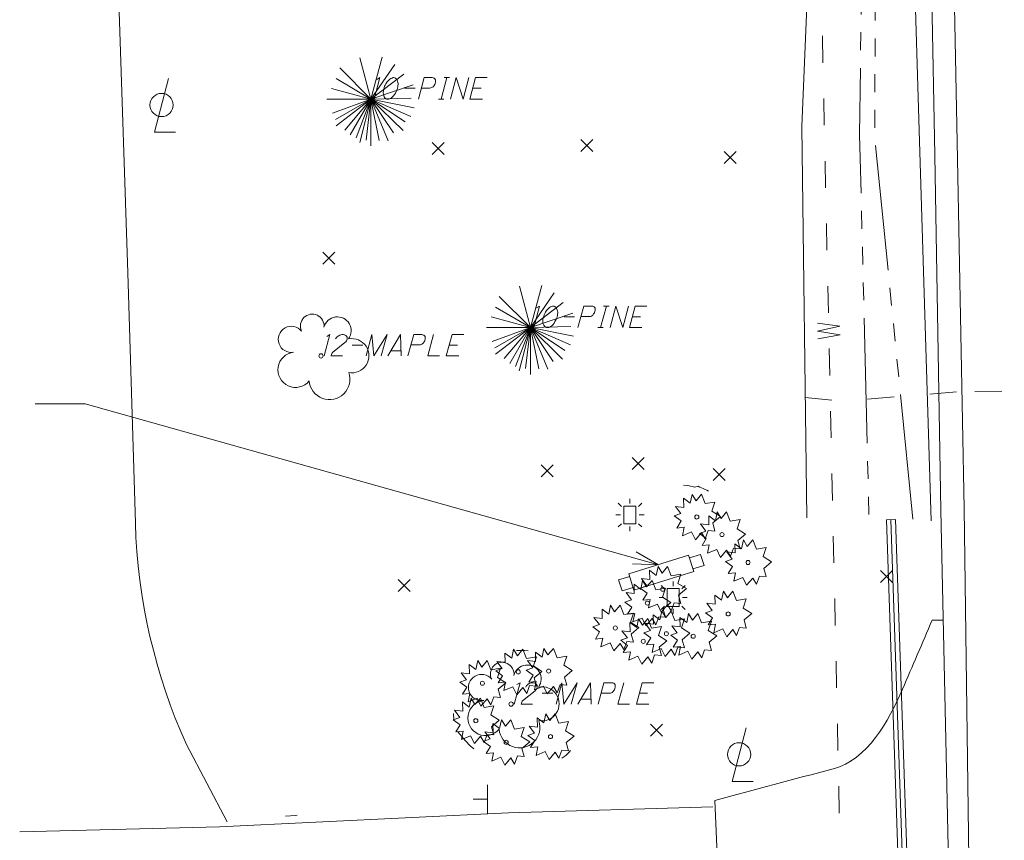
# Model space of a CAD drawing. Extents: x 2286160 to 2289356, y 637815 to 640647.
# Tile 13 of 52: x 2287267 to 2287378, y 638818 to 638910. Entities that reach past the tile are written whole.
import ezdxf

# ---------------------------------------------------------------- set-up
doc = ezdxf.new("R2010")
doc.units = 0
doc.header["$LTSCALE"] = 20
doc.header["$MEASUREMENT"] = 0
for name, pattern in [('DGN Style 1', [38.965558, 0.064835, -38.900723]), ('DGN Style 2', [64.834538, 38.900723, -25.933815]), ('DGN Style 3', [90.768354, 64.834538, -25.933815]), ('DGN Style 5', [45.384177, 19.450361, -25.933815]), ('stream', [1.4, 0.7, -0.1, 0.1, -0.1, 0.1, -0.1, 0.1, -0.1])]:
    doc.linetypes.add(name, pattern=pattern)
for name, color, linetype, lineweight, true_color in [('DR_X_Ditch', 7, 'stream', 0, 0x40e0d0), ('DR_X_Storm_Sewer', 7, 'DGN Style 5', 0, 0x87cefa), ('PV_X_Curb', 7, 'DGN Style 1', 0, 0x00ffa1), ('SN_X_Private', 7, 'Continuous', 0, 0xffd600), ('SV_X_Top_of_Bank', 7, 'DGN Style 2', 0, 0x548754), ('UT_X_Water', 7, 'Continuous', 0, 0x40e0d0)]:
    doc.layers.add(name, color=color, linetype=linetype, lineweight=lineweight, true_color=true_color)
for name, color, linetype, lineweight in [('LT_X_Poles', 2, 'Continuous', 0), ('PM_X_Edge_Line', 2, 'Continuous', 0), ('PV_X_Driveway', 7, 'DGN Style 5', 0), ('PV_X_EOP', 7, 'DGN Style 3', 0), ('PV_X_Parking_Lot', 7, 'DGN Style 5', 0), ('RD_X_Cells', 7, 'Continuous', 0), ('SN_X_Public', 3, 'Continuous', 0), ('SN_X_Text', 7, 'Continuous', 0), ('SV_X_Random_Point', 7, 'Continuous', 0), ('UT_X_Gas', 2, 'Continuous', 0), ('VG_X_Cells', 3, 'Continuous', 0), ('VG_X_Flower_Bed', 3, 'DGN Style 1', 0), ('VG_X_Text', 7, 'Continuous', 0)]:
    doc.layers.add(name, color=color, linetype=linetype, lineweight=lineweight)

# ---------------------------------------------------------------- blocks, each defined once
blk = doc.blocks.new('X_123')
at = {"layer": 'SV_X_Random_Point'}
for p, q in [((-0.067, -0.067), (0.067, 0.067)), ((-0.067, 0.067), (0.067, -0.067))]:
    blk.add_line(p, q, dxfattribs=at)
blk = doc.blocks.new('X_124')
at = {"layer": 'SV_X_Random_Point'}
for p, q in [((-0.067, -0.067), (0.067, 0.067)), ((-0.067, 0.067), (0.067, -0.067))]:
    blk.add_line(p, q, dxfattribs=at)
blk = doc.blocks.new('X_125')
at = {"layer": 'SV_X_Random_Point'}
for p, q in [((-0.067, -0.067), (0.067, 0.067)), ((-0.067, 0.067), (0.067, -0.067))]:
    blk.add_line(p, q, dxfattribs=at)
blk = doc.blocks.new('X_126')
at = {"layer": 'SV_X_Random_Point'}
for p, q in [((-0.067, -0.067), (0.067, 0.067)), ((-0.067, 0.067), (0.067, -0.067))]:
    blk.add_line(p, q, dxfattribs=at)
blk = doc.blocks.new('X_127')
at = {"layer": 'SV_X_Random_Point'}
for p, q in [((-0.067, -0.067), (0.067, 0.067)), ((-0.067, 0.067), (0.067, -0.067))]:
    blk.add_line(p, q, dxfattribs=at)
blk = doc.blocks.new('X_128')
at = {"layer": 'SV_X_Random_Point'}
for p, q in [((-0.067, -0.067), (0.067, 0.067)), ((-0.067, 0.067), (0.067, -0.067))]:
    blk.add_line(p, q, dxfattribs=at)
blk = doc.blocks.new('X_129')
at = {"layer": 'SV_X_Random_Point'}
for p, q in [((-0.067, -0.067), (0.067, 0.067)), ((-0.067, 0.067), (0.067, -0.067))]:
    blk.add_line(p, q, dxfattribs=at)
blk = doc.blocks.new('X_130')
at = {"layer": 'SV_X_Random_Point'}
for p, q in [((-0.067, -0.067), (0.067, 0.067)), ((-0.067, 0.067), (0.067, -0.067))]:
    blk.add_line(p, q, dxfattribs=at)
blk = doc.blocks.new('X_174')
at = {"layer": 'SV_X_Random_Point'}
for p, q in [((-0.067, -0.067), (0.067, 0.067)), ((-0.067, 0.067), (0.067, -0.067))]:
    blk.add_line(p, q, dxfattribs=at)
blk = doc.blocks.new('X_175')
at = {"layer": 'SV_X_Random_Point'}
for p, q in [((-0.067, -0.067), (0.067, 0.067)), ((-0.067, 0.067), (0.067, -0.067))]:
    blk.add_line(p, q, dxfattribs=at)
blk = doc.blocks.new('*U1805')
at = {"layer": 'VG_X_Text'}
for p, q in [((2287314.47, 638901.44), (2287315.11, 638903.84)), ((2287314.81, 638903.84), (2287315.42, 638903.84)), ((2287314.17, 638901.44), (2287314.77, 638901.44))]:
    blk.add_line(p, q, dxfattribs=at)
blk = doc.blocks.new('*U1806')
at = {"layer": 'VG_X_Text'}
blk.add_line((2287318.02, 638902.65), (2287318.95, 638902.65), dxfattribs=at)
at = {"layer": 'VG_X_Text', "flags": 128}
blk.add_lwpolyline([(2287319.65, 638903.84), (2287318.34, 638903.84), (2287317.7, 638901.44), (2287319.1, 638901.44)], dxfattribs=at)
blk = doc.blocks.new('*U1807')
at = {"layer": 'VG_X_Text'}
for p, q in [((2287332.32, 638875.87), (2287332.97, 638878.27)), ((2287332.66, 638878.27), (2287333.27, 638878.27)), ((2287332.02, 638875.87), (2287332.63, 638875.87))]:
    blk.add_line(p, q, dxfattribs=at)
blk = doc.blocks.new('*U1808')
at = {"layer": 'VG_X_Text'}
blk.add_line((2287335.88, 638877.08), (2287336.8, 638877.08), dxfattribs=at)
at = {"layer": 'VG_X_Text', "flags": 128}
blk.add_lwpolyline([(2287337.5, 638878.27), (2287336.2, 638878.27), (2287335.56, 638875.87), (2287336.95, 638875.87)], dxfattribs=at)
blk = doc.blocks.new('*U1809')
at = {"layer": 'VG_X_Text'}
blk.add_line((2287331.24, 638834.28), (2287330.13, 638834.28), dxfattribs=at)
at = {"layer": 'VG_X_Text', "flags": 128}
blk.add_lwpolyline([(2287329.79, 638833.72), (2287331.19, 638836.12), (2287331.28, 638833.72)], dxfattribs=at)
blk = doc.blocks.new('*U1810')
at = {"layer": 'VG_X_Text'}
blk.add_line((2287336.65, 638834.93), (2287337.57, 638834.93), dxfattribs=at)
at = {"layer": 'VG_X_Text', "flags": 128}
blk.add_lwpolyline([(2287338.27, 638836.12), (2287336.97, 638836.12), (2287336.33, 638833.72), (2287337.73, 638833.72)], dxfattribs=at)
blk = doc.blocks.new('*U1811')
at = {"layer": 'VG_X_Text'}
blk.add_line((2287309.98, 638873.25), (2287308.86, 638873.25), dxfattribs=at)
at = {"layer": 'VG_X_Text', "flags": 128}
blk.add_lwpolyline([(2287308.52, 638872.69), (2287309.92, 638875.09), (2287310.01, 638872.69)], dxfattribs=at)
blk = doc.blocks.new('*U1812')
at = {"layer": 'VG_X_Text'}
blk.add_line((2287315.38, 638873.9), (2287316.31, 638873.9), dxfattribs=at)
at = {"layer": 'VG_X_Text', "flags": 128}
blk.add_lwpolyline([(2287317.01, 638875.09), (2287315.7, 638875.09), (2287315.06, 638872.69), (2287316.46, 638872.69)], dxfattribs=at)

msp = doc.modelspace()

# ---------------------------------------------------------------- linework, layer by layer
at = {"layer": 'DR_X_Ditch', "flags": 128}
for points in [[(2287367.28, 638854.44), (2287363.01, 638897.16), (2287363.11, 638936.28), (2287362.35, 638977.11), (2287362.94, 639016.3), (2287359.87, 639057.73), (2287358.34, 639097.77), (2287361.5, 639157.48)], [(2287358.85, 639156.73), (2287356.81, 639097.67), (2287357.57, 639057.44), (2287360.84, 639016.39), (2287360.88, 638977.03), (2287361.77, 638936.35), (2287361.31, 638897.43), (2287362.36, 638854.59)]]:
    msp.add_lwpolyline(points, dxfattribs=at)
at = {"layer": 'DR_X_Storm_Sewer'}
msp.add_line((2287365.31, 638854.38), (2287364.31, 638854.34), dxfattribs=at)
at = {"layer": 'DR_X_Storm_Sewer', "flags": 128}
for points in [[(2287367.92, 638749.33), (2287364.31, 638854.34)], [(2287368.42, 638749.35), (2287364.81, 638854.36)], [(2287368.92, 638749.37), (2287365.31, 638854.38)]]:
    msp.add_lwpolyline(points, dxfattribs=at)
at = {"layer": 'LT_X_Poles', "flags": 128}
for points in [[(2287283.98, 638903.73), (2287282.41, 638897.75), (2287284.77, 638897.75)], [(2287348.6, 638831.05), (2287347.03, 638825.07), (2287349.39, 638825.07)]]:
    msp.add_lwpolyline(points, dxfattribs=at)
at = {"layer": 'LT_X_Poles'}
for centre in [(2287283.2, 638900.78), (2287347.82, 638828.1)]:
    msp.add_circle(centre, 1.3, dxfattribs=at)
at = {"layer": 'PM_X_Edge_Line', "flags": 128}
msp.add_lwpolyline([(2287364.86, 639262.14), (2287365.64, 639221.07), (2287366.4, 639180.81), (2287367.51, 639140.22), (2287368.3, 639097.48), (2287369.45, 639056.34), (2287370.12, 639016.09), (2287370.8, 638976.58), (2287371.46, 638936.48), (2287372.27, 638894.7), (2287373, 638855.63), (2287373.64, 638807.93), (2287374.33, 638763.73), (2287375.08, 638718.78), (2287375.33, 638673.69), (2287375.61, 638632.68), (2287376.13, 638587.49), (2287376.46, 638546.67), (2287376.81, 638503.82), (2287377.5, 638466.86), (2287377.45, 638424.81)], dxfattribs=at)
at = {"layer": 'PV_X_Curb', "flags": 128}
msp.add_lwpolyline([(2287297.06, 638821.19), (2287298.17, 638821.27), (2287322.03, 638822.15), (2287343.89, 638822.89), (2287344.89, 638822.92)], dxfattribs=at)
at = {"layer": 'PV_X_Driveway'}
for p, q in [((2287369.43, 638843.11), (2287370.62, 638843.13)), ((2287290.53, 638820.54), (2287285.99, 638829.19)), ((2287345.95, 638803.56), (2287345.1, 638822.95))]:
    msp.add_line(p, q, dxfattribs=at)
at = {"layer": 'PV_X_Driveway', "flags": 128}
for points in [[(2287280.27, 638853.99), (2287279.42, 638881.98), (2287278.42, 638912.36), (2287277.68, 638935.54)], [(2287344.88, 638822.24), (2287322.03, 638821.57), (2287289.67, 638819.98)]]:
    msp.add_lwpolyline(points, dxfattribs=at)
at = {"layer": 'PV_X_Driveway'}
msp.add_arc((2287345.31, 638855.92), 65.07, 181.6987, 204.2527, dxfattribs=at)
msp.add_open_spline([(2287345.1, 638822.95), (2287349.52, 638824.13), (2287353.94, 638825.31), (2287358.36, 638826.49), (2287362.16, 638827.51), (2287364.55, 638831.78), (2287366.11, 638835.39), (2287367.21, 638837.96), (2287368.32, 638840.54), (2287369.43, 638843.11)], degree=3, knots=[0, 0, 0, 0, 0.404442, 0.404442, 0.404442, 0.752454, 0.752454, 0.752454, 1, 1, 1, 1], dxfattribs=at)
at = {"layer": 'PV_X_EOP', "flags": 128}
msp.add_lwpolyline([(2287362.77, 639262.13), (2287363.56, 639221.45), (2287364.54, 639180.91), (2287365.38, 639140.22), (2287366.04, 639097.42), (2287366.85, 639056.45), (2287367.51, 639015.53), (2287368.23, 638976.63), (2287368.94, 638936.33), (2287369.74, 638895.15), (2287370.39, 638855.41), (2287371.41, 638808.37), (2287372.05, 638763.46), (2287373.28, 638718.62), (2287373.47, 638673.87), (2287373.54, 638632.64), (2287374, 638587.11), (2287374.45, 638546.92), (2287375.74, 638503.76), (2287375.89, 638466.83), (2287375.5, 638424.82)], dxfattribs=at)
at = {"layer": 'PV_X_Parking_Lot'}
msp.add_line((2287289.67, 638819.98), (2287267.32, 638819.43), dxfattribs=at)
at = {"layer": 'RD_X_Cells'}
for p, q in [((2287335.61, 638856.17), (2287335.61, 638856.7)), ((2287334.65, 638855.86), (2287334.28, 638856.23)), ((2287336.94, 638856.23), (2287336.57, 638855.86)), ((2287334.57, 638854.9), (2287334.04, 638854.9)), ((2287337.19, 638854.9), (2287336.65, 638854.9)), ((2287334.65, 638853.92), (2287334.28, 638853.55)), ((2287335.61, 638853.61), (2287335.61, 638853.08)), ((2287336.94, 638853.55), (2287336.57, 638853.92)), ((2287339.49, 638846.62), (2287339.12, 638846.99)), ((2287340.46, 638846.93), (2287340.46, 638847.46)), ((2287341.79, 638846.99), (2287341.42, 638846.62)), ((2287339.42, 638845.65), (2287338.88, 638845.65)), ((2287342.03, 638845.65), (2287341.5, 638845.65)), ((2287339.49, 638844.68), (2287339.12, 638844.3)), ((2287340.46, 638844.37), (2287340.46, 638843.84)), ((2287341.79, 638844.3), (2287341.42, 638844.68))]:
    msp.add_line(p, q, dxfattribs=at)
at = {"layer": 'RD_X_Cells', "flags": 128}
for points in [[(2287334.94, 638853.89), (2287336.28, 638853.89), (2287336.28, 638855.89), (2287334.94, 638855.89), (2287334.94, 638853.89)], [(2287339.79, 638844.65), (2287341.12, 638844.65), (2287341.12, 638846.65), (2287339.79, 638846.65), (2287339.79, 638844.65)]]:
    msp.add_lwpolyline(points, close=True, dxfattribs=at)
at = {"layer": 'SN_X_Private'}
for p, q in [((2287342.18, 638850.38), (2287335.5, 638848.31)), ((2287342.75, 638848.56), (2287342.18, 638850.38)), ((2287343.51, 638850.48), (2287342.27, 638850.09)), ((2287343.9, 638849.24), (2287343.51, 638850.48)), ((2287343.9, 638849.24), (2287342.66, 638848.85)), ((2287335.59, 638848.02), (2287334.34, 638847.63)), ((2287334.73, 638846.39), (2287334.34, 638847.63)), ((2287336.06, 638846.49), (2287335.5, 638848.31)), ((2287342.75, 638848.56), (2287336.06, 638846.49)), ((2287335.97, 638846.78), (2287334.73, 638846.39))]:
    msp.add_line(p, q, dxfattribs=at)
at = {"layer": 'SN_X_Public'}
for p, q in [((2287319.68, 638824.68), (2287319.68, 638821.48)), ((2287319.68, 638823.08), (2287318.08, 638823.08))]:
    msp.add_line(p, q, dxfattribs=at)
at = {"layer": 'SN_X_Text'}
for p in [(2287269.06, 638867.32), (2287338.79, 638849.33)]:
    msp.add_line(p, (2287274.66, 638867.32), dxfattribs=at)
at = {"layer": 'SN_X_Text', "flags": 128}
msp.add_lwpolyline([(2287336.29, 638850.76), (2287338.79, 638849.33), (2287335.91, 638849.41)], dxfattribs=at)
at = {"layer": 'SV_X_Top_of_Bank', "flags": 128}
for points in [[(2287363.84, 639161.06), (2287363.97, 639160.34), (2287364.26, 639157.46), (2287364.62, 639097.36), (2287365.04, 639057.55), (2287365.58, 639016.42), (2287366.25, 638976.85), (2287366.81, 638936.04), (2287368.02, 638896.73), (2287369.31, 638854.23)], [(2287355.42, 638854.56), (2287354.85, 638898.37), (2287356.38, 638935.89), (2287356.15, 638976.98), (2287356.64, 639016.59), (2287354.77, 639057.82), (2287352.67, 639098.13), (2287356.55, 639156.18)]]:
    msp.add_lwpolyline(points, dxfattribs=at)
at = {"layer": 'UT_X_Gas'}
for p, q in [((2287372.15, 638868.69), (2287369.16, 638868.43)), ((2287377.22, 638868.76), (2287374.22, 638868.72)), ((2287358.2, 638867.75), (2287355.22, 638868.04)), ((2287365.18, 638868.1), (2287362.19, 638867.84))]:
    msp.add_line(p, q, dxfattribs=at)
at = {"layer": 'UT_X_Water'}
for p, q in [((2287357.2, 638905.51), (2287357.14, 638908.51)), ((2287357.36, 638898.51), (2287357.29, 638901.51)), ((2287357.51, 638891.51), (2287357.44, 638894.51)), ((2287357.66, 638884.52), (2287357.6, 638887.52)), ((2287357.82, 638877.52), (2287357.75, 638880.52)), ((2287357.97, 638870.52), (2287357.9, 638873.52)), ((2287358.12, 638863.52), (2287358.06, 638866.52)), ((2287358.28, 638856.52), (2287358.21, 638859.52)), ((2287358.43, 638849.52), (2287358.36, 638852.52)), ((2287358.58, 638842.53), (2287358.52, 638845.53)), ((2287358.74, 638835.53), (2287358.67, 638838.53)), ((2287358.89, 638828.53), (2287358.83, 638831.53)), ((2287359.04, 638821.53), (2287358.98, 638824.53))]:
    msp.add_line(p, q, dxfattribs=at)
at = {"layer": 'UT_X_Water', "flags": 128}
msp.add_lwpolyline([(2287356.63, 638874.62), (2287359.12, 638875.04), (2287356.61, 638875.48), (2287359.1, 638876.03), (2287356.59, 638876.37)], dxfattribs=at)
at = {"layer": 'VG_X_Cells'}
for p, q in [((2287306.63, 638901.44), (2287305.4, 638906.06)), ((2287306.63, 638901.44), (2287307.89, 638906.14)), ((2287306.63, 638901.44), (2287303.14, 638904.93)), ((2287306.63, 638901.44), (2287309.29, 638905.33)), ((2287306.63, 638901.44), (2287302.72, 638903.74)), ((2287306.63, 638901.44), (2287310.29, 638904.25)), ((2287306.63, 638901.44), (2287302.22, 638902.63)), ((2287306.63, 638901.44), (2287311.37, 638903.05)), ((2287306.63, 638901.44), (2287311.14, 638901.53)), ((2287301.69, 638901.44), (2287306.63, 638901.44)), ((2287306.63, 638901.44), (2287302.34, 638899.88)), ((2287306.63, 638901.44), (2287302.65, 638899.16)), ((2287306.63, 638901.44), (2287302.72, 638898.45)), ((2287306.63, 638901.44), (2287303.69, 638897.98)), ((2287306.63, 638901.44), (2287304.31, 638897.43)), ((2287306.63, 638901.44), (2287304.96, 638897.1)), ((2287306.63, 638901.44), (2287305.37, 638896.59)), ((2287306.63, 638901.44), (2287306.09, 638896.85)), ((2287306.63, 638896.2), (2287306.63, 638901.44)), ((2287306.63, 638901.44), (2287307.55, 638896.81)), ((2287306.63, 638901.44), (2287308.56, 638896.77)), ((2287306.63, 638901.44), (2287309.17, 638897.65)), ((2287306.63, 638901.44), (2287310.22, 638897.92)), ((2287306.63, 638901.44), (2287310.45, 638898.89)), ((2287306.63, 638901.44), (2287311.1, 638899.5)), ((2287306.63, 638901.44), (2287311.46, 638900.48)), ((2287324.48, 638875.87), (2287325.74, 638880.57)), ((2287324.48, 638875.87), (2287323.25, 638880.49)), ((2287324.48, 638875.87), (2287327.14, 638879.76)), ((2287324.48, 638875.87), (2287320.99, 638879.36)), ((2287324.48, 638875.87), (2287328.14, 638878.68)), ((2287324.48, 638875.87), (2287320.58, 638878.17)), ((2287324.48, 638875.87), (2287329.22, 638877.48)), ((2287324.48, 638875.87), (2287320.07, 638877.06)), ((2287319.55, 638875.87), (2287324.48, 638875.87)), ((2287324.48, 638875.87), (2287320.19, 638874.31)), ((2287324.48, 638875.87), (2287320.5, 638873.59)), ((2287324.48, 638875.87), (2287320.58, 638872.88)), ((2287324.48, 638875.87), (2287321.54, 638872.41)), ((2287324.48, 638875.87), (2287322.17, 638871.86)), ((2287324.48, 638875.87), (2287322.82, 638871.53)), ((2287324.48, 638875.87), (2287323.22, 638871.02)), ((2287324.48, 638875.87), (2287323.94, 638871.28)), ((2287324.48, 638875.87), (2287328.99, 638875.97)), ((2287324.48, 638870.63), (2287324.48, 638875.87)), ((2287324.48, 638875.87), (2287325.41, 638871.24)), ((2287324.48, 638875.87), (2287326.42, 638871.21)), ((2287324.48, 638875.87), (2287327.02, 638872.08)), ((2287324.48, 638875.87), (2287328.07, 638872.35)), ((2287324.48, 638875.87), (2287328.31, 638873.32)), ((2287324.48, 638875.87), (2287328.95, 638873.93)), ((2287324.48, 638875.87), (2287329.31, 638874.92))]:
    msp.add_line(p, q, dxfattribs=at)
at = {"layer": 'VG_X_Cells', "flags": 128}
for points in [[(2287343.01, 638856.48), (2287343.62, 638857.21), (2287344.03, 638856.16), (2287345.12, 638856.34), (2287344.78, 638855.33), (2287345.73, 638854.73), (2287344.87, 638854), (2287345.12, 638853.08), (2287344.37, 638853.15), (2287344.04, 638852.24), (2287343.62, 638852.93), (2287342.94, 638852.11), (2287342.51, 638853), (2287341.49, 638852.57), (2287341.68, 638853.51), (2287340.87, 638853.43), (2287341.34, 638854.22), (2287340.57, 638854.79), (2287341.31, 638855.05), (2287340.71, 638855.85), (2287341.64, 638855.74), (2287341.61, 638856.78), (2287342.36, 638856.21), (2287342.57, 638857.2), (2287343.01, 638856.48)], [(2287345.82, 638854.51), (2287346.43, 638855.24), (2287346.84, 638854.19), (2287347.93, 638854.37), (2287347.6, 638853.36), (2287348.54, 638852.76), (2287347.68, 638852.03), (2287347.93, 638851.12), (2287347.18, 638851.18), (2287346.86, 638850.27), (2287346.43, 638850.96), (2287345.75, 638850.15), (2287345.32, 638851.03), (2287344.3, 638850.6), (2287344.49, 638851.54), (2287343.68, 638851.46), (2287344.15, 638852.25), (2287343.39, 638852.82), (2287344.12, 638853.08), (2287343.52, 638853.89), (2287344.45, 638853.78), (2287344.42, 638854.81), (2287345.17, 638854.25), (2287345.38, 638855.23), (2287345.82, 638854.51)], [(2287348.74, 638851.38), (2287349.35, 638852.11), (2287349.76, 638851.06), (2287350.85, 638851.24), (2287350.52, 638850.23), (2287351.46, 638849.63), (2287350.6, 638848.9), (2287350.85, 638847.99), (2287350.1, 638848.05), (2287349.78, 638847.14), (2287349.35, 638847.83), (2287348.67, 638847.02), (2287348.24, 638847.9), (2287347.22, 638847.47), (2287347.41, 638848.41), (2287346.6, 638848.33), (2287347.07, 638849.12), (2287346.31, 638849.69), (2287347.04, 638849.95), (2287346.44, 638850.76), (2287347.37, 638850.65), (2287347.34, 638851.68), (2287348.09, 638851.12), (2287348.3, 638852.1), (2287348.74, 638851.38)], [(2287339.2, 638848.39), (2287339.8, 638849.13), (2287340.22, 638848.07), (2287341.31, 638848.25), (2287340.97, 638847.24), (2287341.92, 638846.65), (2287341.06, 638845.91), (2287341.31, 638845), (2287340.56, 638845.07), (2287340.23, 638844.15), (2287339.8, 638844.85), (2287339.12, 638844.03), (2287338.7, 638844.92), (2287337.68, 638844.49), (2287337.87, 638845.43), (2287337.06, 638845.34), (2287337.53, 638846.13), (2287336.76, 638846.7), (2287337.5, 638846.97), (2287336.89, 638847.77), (2287337.82, 638847.66), (2287337.79, 638848.7), (2287338.55, 638848.13), (2287338.75, 638849.11), (2287339.2, 638848.39)], [(2287337.48, 638846.84), (2287338.08, 638847.57), (2287338.5, 638846.52), (2287339.59, 638846.7), (2287339.25, 638845.69), (2287340.19, 638845.09), (2287339.34, 638844.36), (2287339.59, 638843.44), (2287338.83, 638843.51), (2287338.51, 638842.6), (2287338.08, 638843.29), (2287337.4, 638842.47), (2287336.97, 638843.36), (2287335.95, 638842.93), (2287336.15, 638843.87), (2287335.33, 638843.79), (2287335.81, 638844.58), (2287335.04, 638845.15), (2287335.78, 638845.41), (2287335.17, 638846.21), (2287336.1, 638846.1), (2287336.07, 638847.14), (2287336.83, 638846.57), (2287337.03, 638847.56), (2287337.48, 638846.84)], [(2287346.52, 638845.63), (2287347.12, 638846.36), (2287347.54, 638845.31), (2287348.63, 638845.49), (2287348.29, 638844.48), (2287349.24, 638843.88), (2287348.38, 638843.15), (2287348.63, 638842.24), (2287347.88, 638842.3), (2287347.55, 638841.39), (2287347.12, 638842.08), (2287346.45, 638841.27), (2287346.02, 638842.15), (2287345, 638841.72), (2287345.19, 638842.66), (2287344.38, 638842.58), (2287344.85, 638843.37), (2287344.08, 638843.94), (2287344.82, 638844.2), (2287344.21, 638845.01), (2287345.15, 638844.9), (2287345.12, 638845.93), (2287345.87, 638845.37), (2287346.08, 638846.35), (2287346.52, 638845.63)], [(2287333.89, 638844.05), (2287334.5, 638844.79), (2287334.91, 638843.74), (2287336, 638843.92), (2287335.66, 638842.9), (2287336.61, 638842.31), (2287335.75, 638841.57), (2287336, 638840.66), (2287335.25, 638840.73), (2287334.92, 638839.82), (2287334.5, 638840.51), (2287333.82, 638839.69), (2287333.39, 638840.58), (2287332.37, 638840.15), (2287332.56, 638841.09), (2287331.75, 638841.01), (2287332.22, 638841.8), (2287331.45, 638842.36), (2287332.19, 638842.63), (2287331.58, 638843.43), (2287332.52, 638843.32), (2287332.49, 638844.36), (2287333.24, 638843.79), (2287333.45, 638844.78), (2287333.89, 638844.05)], [(2287337.02, 638842.56), (2287337.62, 638843.29), (2287338.04, 638842.24), (2287339.13, 638842.42), (2287338.79, 638841.41), (2287339.73, 638840.81), (2287338.88, 638840.08), (2287339.13, 638839.17), (2287338.37, 638839.23), (2287338.05, 638838.32), (2287337.62, 638839.01), (2287336.94, 638838.2), (2287336.51, 638839.08), (2287335.49, 638838.65), (2287335.69, 638839.59), (2287334.87, 638839.51), (2287335.35, 638840.3), (2287334.58, 638840.87), (2287335.32, 638841.13), (2287334.71, 638841.94), (2287335.64, 638841.83), (2287335.61, 638842.86), (2287336.37, 638842.3), (2287336.57, 638843.28), (2287337.02, 638842.56)], [(2287339.61, 638843.41), (2287340.21, 638844.14), (2287340.63, 638843.09), (2287341.72, 638843.27), (2287341.38, 638842.26), (2287342.33, 638841.66), (2287341.47, 638840.93), (2287341.72, 638840.01), (2287340.97, 638840.08), (2287340.64, 638839.17), (2287340.21, 638839.86), (2287339.54, 638839.04), (2287339.11, 638839.93), (2287338.09, 638839.5), (2287338.28, 638840.44), (2287337.47, 638840.36), (2287337.94, 638841.15), (2287337.17, 638841.72), (2287337.91, 638841.98), (2287337.3, 638842.78), (2287338.24, 638842.67), (2287338.21, 638843.71), (2287338.96, 638843.14), (2287339.17, 638844.13), (2287339.61, 638843.41)], [(2287342.61, 638843.13), (2287343.21, 638843.86), (2287343.63, 638842.81), (2287344.72, 638842.99), (2287344.38, 638841.98), (2287345.32, 638841.38), (2287344.47, 638840.65), (2287344.72, 638839.73), (2287343.96, 638839.8), (2287343.64, 638838.89), (2287343.21, 638839.58), (2287342.53, 638838.76), (2287342.1, 638839.65), (2287341.08, 638839.22), (2287341.28, 638840.16), (2287340.46, 638840.08), (2287340.94, 638840.87), (2287340.17, 638841.44), (2287340.91, 638841.7), (2287340.3, 638842.5), (2287341.23, 638842.39), (2287341.2, 638843.43), (2287341.96, 638842.86), (2287342.16, 638843.85), (2287342.61, 638843.13)], [(2287323.02, 638839.14), (2287323.63, 638839.87), (2287324.04, 638838.82), (2287325.14, 638839), (2287324.8, 638837.99), (2287325.74, 638837.39), (2287324.89, 638836.66), (2287325.14, 638835.74), (2287324.38, 638835.81), (2287324.06, 638834.9), (2287323.63, 638835.59), (2287322.95, 638834.77), (2287322.52, 638835.66), (2287321.5, 638835.23), (2287321.69, 638836.17), (2287320.88, 638836.09), (2287321.36, 638836.88), (2287320.59, 638837.45), (2287321.33, 638837.71), (2287320.72, 638838.51), (2287321.65, 638838.4), (2287321.62, 638839.44), (2287322.38, 638838.87), (2287322.58, 638839.86), (2287323.02, 638839.14)], [(2287326.44, 638839.23), (2287327.04, 638839.96), (2287327.46, 638838.91), (2287328.55, 638839.09), (2287328.21, 638838.08), (2287329.16, 638837.48), (2287328.3, 638836.75), (2287328.55, 638835.83), (2287327.8, 638835.9), (2287327.47, 638834.99), (2287327.04, 638835.68), (2287326.36, 638834.86), (2287325.94, 638835.75), (2287324.92, 638835.32), (2287325.11, 638836.26), (2287324.3, 638836.18), (2287324.77, 638836.97), (2287324, 638837.54), (2287324.74, 638837.8), (2287324.13, 638838.6), (2287325.06, 638838.49), (2287325.03, 638839.53), (2287325.79, 638838.96), (2287325.99, 638839.95), (2287326.44, 638839.23)], [(2287319.02, 638837.86), (2287319.62, 638838.6), (2287320.04, 638837.55), (2287321.13, 638837.73), (2287320.79, 638836.71), (2287321.74, 638836.12), (2287320.88, 638835.39), (2287321.13, 638834.47), (2287320.38, 638834.54), (2287320.05, 638833.63), (2287319.62, 638834.32), (2287318.94, 638833.5), (2287318.52, 638834.39), (2287317.5, 638833.96), (2287317.69, 638834.9), (2287316.88, 638834.82), (2287317.35, 638835.61), (2287316.58, 638836.17), (2287317.32, 638836.44), (2287316.71, 638837.24), (2287317.64, 638837.13), (2287317.61, 638838.17), (2287318.37, 638837.6), (2287318.57, 638838.59), (2287319.02, 638837.86)], [(2287318.27, 638833.67), (2287318.88, 638834.4), (2287319.29, 638833.35), (2287320.38, 638833.53), (2287320.04, 638832.52), (2287320.99, 638831.92), (2287320.13, 638831.19), (2287320.38, 638830.27), (2287319.63, 638830.34), (2287319.3, 638829.43), (2287318.88, 638830.12), (2287318.2, 638829.3), (2287317.77, 638830.19), (2287316.75, 638829.76), (2287316.94, 638830.7), (2287316.13, 638830.62), (2287316.6, 638831.41), (2287315.83, 638831.98), (2287316.57, 638832.24), (2287315.97, 638833.04), (2287316.9, 638832.93), (2287316.87, 638833.97), (2287317.62, 638833.4), (2287317.83, 638834.39), (2287318.27, 638833.67)], [(2287326.63, 638831.9), (2287327.24, 638832.63), (2287327.65, 638831.58), (2287328.74, 638831.76), (2287328.41, 638830.75), (2287329.35, 638830.15), (2287328.49, 638829.42), (2287328.74, 638828.5), (2287327.99, 638828.57), (2287327.67, 638827.66), (2287327.24, 638828.35), (2287326.56, 638827.53), (2287326.13, 638828.42), (2287325.11, 638827.99), (2287325.3, 638828.93), (2287324.49, 638828.85), (2287324.96, 638829.64), (2287324.2, 638830.21), (2287324.93, 638830.47), (2287324.33, 638831.27), (2287325.26, 638831.16), (2287325.23, 638832.2), (2287325.98, 638831.63), (2287326.19, 638832.62), (2287326.63, 638831.9)], [(2287321.67, 638831.24), (2287322.28, 638831.98), (2287322.69, 638830.93), (2287323.78, 638831.11), (2287323.44, 638830.09), (2287324.39, 638829.5), (2287323.53, 638828.77), (2287323.78, 638827.85), (2287323.03, 638827.92), (2287322.7, 638827.01), (2287322.28, 638827.7), (2287321.6, 638826.88), (2287321.17, 638827.77), (2287320.15, 638827.34), (2287320.34, 638828.28), (2287319.53, 638828.2), (2287320, 638828.99), (2287319.23, 638829.55), (2287319.97, 638829.82), (2287319.37, 638830.62), (2287320.3, 638830.51), (2287320.27, 638831.55), (2287321.02, 638830.98), (2287321.23, 638831.97), (2287321.67, 638831.24)]]:
    msp.add_lwpolyline(points, dxfattribs=at)
at = {"layer": 'VG_X_Cells'}
for centre, radius in [((2287301.04, 638872.69), 0.24), ((2287343.09, 638854.67), 0.23), ((2287345.91, 638852.7), 0.23), ((2287348.83, 638849.57), 0.23), ((2287339.28, 638846.58), 0.23), ((2287337.56, 638845.03), 0.23), ((2287346.6, 638843.82), 0.23), ((2287333.97, 638842.24), 0.23), ((2287337.1, 638840.75), 0.23), ((2287339.69, 638841.6), 0.23), ((2287342.69, 638841.32), 0.23), ((2287326.52, 638837.42), 0.23), ((2287323.11, 638837.33), 0.23), ((2287319.1, 638836.06), 0.23), ((2287322.31, 638833.72), 0.24), ((2287318.36, 638831.86), 0.23), ((2287326.72, 638830.09), 0.23), ((2287321.76, 638829.44), 0.23)]:
    msp.add_circle(centre, radius, dxfattribs=at)
for centre, radius, start, end in [((2287300.06, 638876.06), 1.32, 354.0047, 205.9741), ((2287302.87, 638875.52), 1.55, 323.83, 165.0376), ((2287297.73, 638874.55), 1.47, 39.0625, 279.5412), ((2287304.5, 638872.72), 1.91, 259.1453, 101.4596), ((2287298.19, 638871.14), 1.97, 96.1722, 320.5737), ((2287301.99, 638870.08), 2.28, 184.9476, 19.4572), ((2287321.32, 638837.08), 1.32, 354.0047, 205.9741), ((2287324.13, 638836.55), 1.55, 323.83, 165.0376), ((2287319, 638835.58), 1.47, 39.0625, 279.5412), ((2287325.77, 638833.75), 1.91, 259.1453, 101.4596), ((2287319.45, 638832.17), 1.97, 96.1722, 320.5737), ((2287323.25, 638831.11), 2.28, 184.9476, 19.4572)]:
    msp.add_arc(centre, radius, start, end, dxfattribs=at)
at = {"layer": 'VG_X_Flower_Bed'}
for p, q in [((2287342.87, 638858.02), (2287343.24, 638858.11)), ((2287342.87, 638858.02), (2287343.24, 638858.11)), ((2287315.92, 638831.98), (2287315.87, 638832.66))]:
    msp.add_line(p, q, dxfattribs=at)
at = {"layer": 'VG_X_Flower_Bed', "flags": 128}
msp.add_lwpolyline([(2287317.2, 638829.61), (2287316.28, 638830.71), (2287315.92, 638831.98)], dxfattribs=at)
at = {"layer": 'VG_X_Flower_Bed'}
for centre, radius, start, end in [((2287340.19, 638846.5), 11.83, 76.9051, 138.093), ((2287340.19, 638846.5), 11.83, 76.9051, 138.093), ((2287323.31, 638832.29), 7.44, 83.0467, 177.1611), ((2287324.11, 638833.04), 6.64, 305.8724, 89.2116), ((2287323.88, 638835.74), 9.07, 222.5437, 297.0231)]:
    msp.add_arc(centre, radius, start, end, dxfattribs=at)
msp.add_open_spline([(2287343.24, 638858.11), (2287344.27, 638857.63), (2287345.3, 638857.15), (2287346.32, 638856.67), (2287347.75, 638856), (2287348.79, 638854.53), (2287349.58, 638853.23), (2287351.35, 638850.3), (2287350.95, 638845.71), (2287348.06, 638842.66), (2287345.64, 638840.11), (2287343, 638838.66), (2287340.21, 638838.4), (2287336.88, 638838.08), (2287333.28, 638839.05), (2287329.96, 638841.32), (2287328.35, 638842.43), (2287327.2, 638843.68), (2287326.55, 638845.23), (2287325.84, 638846.89), (2287326.05, 638849.46), (2287327.41, 638850.72), (2287328.74, 638851.95), (2287330.06, 638853.18), (2287331.39, 638854.4)], degree=3, knots=[0, 0, 0, 0, 0.062275, 0.062275, 0.062275, 0.149076, 0.149076, 0.149076, 0.344682, 0.344682, 0.344682, 0.508502, 0.508502, 0.508502, 0.703711, 0.703711, 0.703711, 0.798828, 0.798828, 0.798828, 0.900756, 0.900756, 0.900756, 1, 1, 1, 1], dxfattribs=at)
msp.add_open_spline([(2287343.24, 638858.11), (2287344.27, 638857.63), (2287345.3, 638857.15), (2287346.32, 638856.67), (2287347.75, 638856), (2287348.79, 638854.53), (2287349.58, 638853.23), (2287351.35, 638850.3), (2287350.95, 638845.71), (2287348.06, 638842.66), (2287345.64, 638840.11), (2287343, 638838.66), (2287340.21, 638838.4), (2287336.88, 638838.08), (2287333.28, 638839.05), (2287329.96, 638841.32), (2287328.35, 638842.43), (2287327.2, 638843.68), (2287326.55, 638845.23), (2287325.84, 638846.89), (2287326.05, 638849.46), (2287327.41, 638850.72), (2287328.74, 638851.95), (2287330.06, 638853.18), (2287331.39, 638854.4)], degree=3, knots=[0, 0, 0, 0, 0.062275, 0.062275, 0.062275, 0.149076, 0.149076, 0.149076, 0.344682, 0.344682, 0.344682, 0.508502, 0.508502, 0.508502, 0.703711, 0.703711, 0.703711, 0.798828, 0.798828, 0.798828, 0.900756, 0.900756, 0.900756, 1, 1, 1, 1], dxfattribs=at)
at = {"layer": 'VG_X_Text'}
for p, q in [((2287310.39, 638902.65), (2287311.56, 638902.65)), ((2287328.24, 638877.08), (2287329.41, 638877.08)), ((2287304.53, 638873.9), (2287305.71, 638873.9)), ((2287325.8, 638834.93), (2287326.97, 638834.93))]:
    msp.add_line(p, q, dxfattribs=at)
at = {"layer": 'VG_X_Text', "flags": 128}
for points in [[(2287306.99, 638901.44), (2287307.63, 638903.84), (2287307.28, 638903.64)], [(2287309.16, 638903.84), (2287309.2, 638903.84), (2287309.27, 638903.82), (2287309.37, 638903.79), (2287309.48, 638903.69), (2287309.56, 638903.58), (2287309.65, 638903.31), (2287309.67, 638903.18), (2287309.65, 638902.84), (2287309.6, 638902.61), (2287309.58, 638902.54), (2287309.5, 638902.35), (2287309.37, 638902.1), (2287309.27, 638901.95), (2287309.16, 638901.8), (2287309.01, 638901.65), (2287308.9, 638901.56), (2287308.78, 638901.5), (2287308.69, 638901.46), (2287308.59, 638901.44), (2287308.42, 638901.44), (2287308.31, 638901.48), (2287308.18, 638901.59), (2287308.1, 638901.69), (2287308.03, 638901.95), (2287308.01, 638902.18), (2287308.03, 638902.37), (2287308.1, 638902.71), (2287308.16, 638902.88), (2287308.22, 638903.01), (2287308.29, 638903.16), (2287308.42, 638903.35), (2287308.52, 638903.46), (2287308.59, 638903.54), (2287308.67, 638903.61), (2287308.75, 638903.67), (2287308.86, 638903.75), (2287308.99, 638903.8), (2287309.1, 638903.84), (2287309.16, 638903.84)], [(2287311.94, 638901.44), (2287312.58, 638903.84), (2287313.49, 638903.84), (2287313.58, 638903.82), (2287313.7, 638903.79), (2287313.75, 638903.75), (2287313.79, 638903.71), (2287313.85, 638903.61), (2287313.87, 638903.52), (2287313.87, 638903.37), (2287313.81, 638903.14), (2287313.77, 638903.07), (2287313.7, 638902.95), (2287313.6, 638902.82), (2287313.51, 638902.76), (2287313.43, 638902.73), (2287313.34, 638902.69), (2287313.17, 638902.67), (2287312.26, 638902.67)], [(2287315.53, 638901.44), (2287316.17, 638903.84), (2287316.95, 638901.44), (2287317.59, 638903.84)], [(2287324.85, 638875.87), (2287325.48, 638878.27), (2287325.14, 638878.07)], [(2287327.01, 638878.27), (2287327.05, 638878.27), (2287327.13, 638878.25), (2287327.22, 638878.22), (2287327.34, 638878.12), (2287327.41, 638878.01), (2287327.51, 638877.74), (2287327.53, 638877.61), (2287327.51, 638877.27), (2287327.45, 638877.05), (2287327.43, 638876.97), (2287327.36, 638876.78), (2287327.22, 638876.54), (2287327.13, 638876.38), (2287327.01, 638876.23), (2287326.86, 638876.08), (2287326.75, 638875.99), (2287326.64, 638875.93), (2287326.54, 638875.89), (2287326.45, 638875.87), (2287326.28, 638875.87), (2287326.16, 638875.91), (2287326.03, 638876.03), (2287325.96, 638876.12), (2287325.88, 638876.38), (2287325.86, 638876.61), (2287325.88, 638876.8), (2287325.96, 638877.14), (2287326.01, 638877.31), (2287326.07, 638877.44), (2287326.15, 638877.59), (2287326.28, 638877.78), (2287326.37, 638877.9), (2287326.45, 638877.97), (2287326.52, 638878.05), (2287326.6, 638878.1), (2287326.71, 638878.18), (2287326.84, 638878.24), (2287326.96, 638878.27), (2287327.01, 638878.27)], [(2287329.79, 638875.87), (2287330.44, 638878.27), (2287331.34, 638878.27), (2287331.44, 638878.25), (2287331.55, 638878.22), (2287331.61, 638878.18), (2287331.64, 638878.14), (2287331.7, 638878.05), (2287331.72, 638877.95), (2287331.72, 638877.8), (2287331.66, 638877.57), (2287331.63, 638877.5), (2287331.55, 638877.39), (2287331.46, 638877.25), (2287331.36, 638877.2), (2287331.29, 638877.16), (2287331.19, 638877.12), (2287331.02, 638877.1), (2287330.11, 638877.1)], [(2287333.38, 638875.87), (2287334.03, 638878.27), (2287334.8, 638875.87), (2287335.44, 638878.27)], [(2287301.4, 638872.69), (2287302.04, 638875.09), (2287301.69, 638874.88)], [(2287302.68, 638874.6), (2287302.78, 638874.77), (2287302.83, 638874.82), (2287302.95, 638874.92), (2287303.14, 638875.03), (2287303.27, 638875.07), (2287303.4, 638875.09), (2287303.51, 638875.09), (2287303.63, 638875.07), (2287303.68, 638875.05), (2287303.8, 638874.99), (2287303.89, 638874.9), (2287303.95, 638874.8), (2287303.97, 638874.69), (2287303.97, 638874.56), (2287303.93, 638874.46), (2287303.89, 638874.37), (2287303.8, 638874.26), (2287303.72, 638874.18), (2287302.32, 638873.07), (2287302.29, 638873.01), (2287302.25, 638872.95), (2287302.23, 638872.91), (2287302.17, 638872.69), (2287303.46, 638872.69)], [(2287306.08, 638872.69), (2287306.73, 638875.09), (2287306.95, 638872.69), (2287308.43, 638875.09), (2287307.78, 638872.69)], [(2287310.77, 638872.69), (2287311.41, 638875.09), (2287312.32, 638875.09), (2287312.41, 638875.07), (2287312.53, 638875.03), (2287312.58, 638874.99), (2287312.62, 638874.96), (2287312.68, 638874.86), (2287312.7, 638874.77), (2287312.7, 638874.62), (2287312.64, 638874.39), (2287312.6, 638874.31), (2287312.53, 638874.2), (2287312.43, 638874.07), (2287312.34, 638874.01), (2287312.26, 638873.97), (2287312.17, 638873.94), (2287312, 638873.92), (2287311.09, 638873.92)], [(2287313.64, 638875.09), (2287313, 638872.69), (2287314.3, 638872.69)], [(2287322.67, 638833.72), (2287323.31, 638836.12), (2287322.96, 638835.91)], [(2287323.95, 638835.62), (2287324.04, 638835.79), (2287324.1, 638835.85), (2287324.21, 638835.95), (2287324.4, 638836.06), (2287324.54, 638836.1), (2287324.67, 638836.12), (2287324.78, 638836.12), (2287324.89, 638836.1), (2287324.95, 638836.08), (2287325.06, 638836.02), (2287325.16, 638835.93), (2287325.22, 638835.83), (2287325.23, 638835.72), (2287325.23, 638835.59), (2287325.2, 638835.49), (2287325.16, 638835.4), (2287325.06, 638835.28), (2287324.99, 638835.21), (2287323.59, 638834.09), (2287323.55, 638834.04), (2287323.52, 638833.98), (2287323.5, 638833.94), (2287323.44, 638833.72), (2287324.72, 638833.72)], [(2287327.35, 638833.72), (2287327.99, 638836.12), (2287328.22, 638833.72), (2287329.69, 638836.12), (2287329.05, 638833.72)], [(2287332.04, 638833.72), (2287332.68, 638836.12), (2287333.59, 638836.12), (2287333.68, 638836.1), (2287333.79, 638836.06), (2287333.85, 638836.02), (2287333.89, 638835.98), (2287333.95, 638835.89), (2287333.96, 638835.79), (2287333.96, 638835.64), (2287333.91, 638835.42), (2287333.87, 638835.34), (2287333.79, 638835.23), (2287333.7, 638835.1), (2287333.61, 638835.04), (2287333.53, 638835), (2287333.44, 638834.96), (2287333.27, 638834.94), (2287332.36, 638834.94)], [(2287334.91, 638836.12), (2287334.27, 638833.72), (2287335.57, 638833.72)]]:
    msp.add_lwpolyline(points, dxfattribs=at)

# ---------------------------------------------------------------- block references
at = {"layer": 'SV_X_Random_Point', "xscale": 10, "yscale": 10, "zscale": 10}
for name, p in [('X_129', (2287314.16, 638895.92)), ('X_128', (2287330.78, 638896.26)), ('X_127', (2287346.81, 638894.9)), ('X_130', (2287301.93, 638883.64)), ('X_125', (2287336.54, 638860.67)), ('X_126', (2287326.35, 638859.82)), ('X_124', (2287345.58, 638859.42)), ('X_123', (2287364.31, 638848.02)), ('X_174', (2287310.36, 638847.01)), ('X_175', (2287338.57, 638830.8))]:
    msp.add_blockref(name, p, dxfattribs=at)
at = {"layer": 'VG_X_Text'}
for name in ['*U1805', '*U1806', '*U1807', '*U1808', '*U1811', '*U1812', '*U1809', '*U1810']:
    msp.add_blockref(name, (0, 0), dxfattribs=at)

doc.saveas('drawing.dxf')
